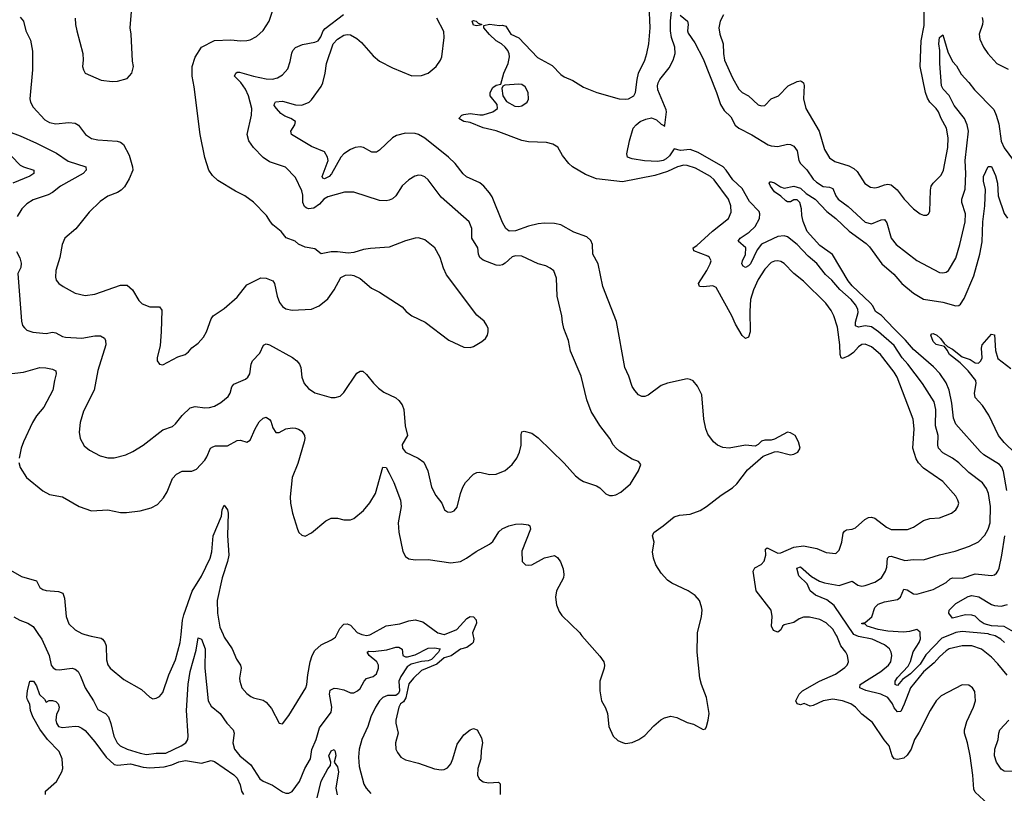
# Model space of a CAD drawing. Header units: inches. Extents: x 1173000 to 1307049, y 522583 to 678455.
# Tile 202 of 256: x 1201426 to 1207510, y 609017 to 613800. Entities that reach past the tile are written whole.
import ezdxf

# ---------------------------------------------------------------- set-up
doc = ezdxf.new("R2010")
doc.units = ezdxf.units.IN
doc.header["$MEASUREMENT"] = 0
doc.layers.add('B2600', color=7, linetype='Continuous')
doc.layers.add('B2601', color=7, linetype='Continuous')

msp = doc.modelspace()

# ---------------------------------------------------------------- linework, layer by layer
at = {"layer": 'B2600', "color": 5}
for points, elevation in [([(1201542.3, 610000), (1201562.4, 609970), (1201607.6, 609870), (1201620.9, 609810), (1201632.3, 609792.3), (1201650, 609782.4), (1201670, 609780.7), (1201750.2, 609790.2), (1201770, 609784.9), (1201787.2, 609770), (1201802.4, 609742.4), (1201830.1, 609670.1), (1201882.8, 609590), (1201910, 609536.4), (1201955.5, 609510), (1201974.6, 609490), (1201989.2, 609449.2), (1202007, 609370), (1202029.2, 609330), (1202047.7, 609310), (1202090.1, 609290.1), (1202170, 609264.5), (1202210, 609256.6), (1202270, 609264.6), (1202330, 609264.5), (1202423.1, 609310), (1202453.2, 609330), (1202464.3, 609350), (1202468.1, 609371.9), (1202456, 609530), (1202467.8, 609692.2), (1202480.1, 609770), (1202517.1, 609902.9), (1202530, 609978), (1202550, 609970.4), (1202571.4, 609911.4), (1202570.9, 609790), (1202590, 609588.4), (1202610, 609555.8), (1202665.5, 609510), (1202706, 609450), (1202744.9, 609410), (1202752, 609390), (1202743.5, 609330), (1202753.2, 609290), (1202787.2, 609250), (1202854.2, 609194.2), (1202910, 609107.7), (1202930, 609091.4), (1202987.4, 609067.4), (1203050, 609026), (1203070, 609018), (1203090, 609018), (1203110, 609028.4), (1203155.1, 609090), (1203188, 609170), (1203222.3, 609230), (1203231.6, 609288.4), (1203257.8, 609350), (1203278.3, 609421.7), (1203350, 609519.1), (1203355.3, 609550), (1203341.2, 609630), (1203345.2, 609654.8), (1203370, 609666.5), (1203390, 609666), (1203430, 609656.3), (1203470, 609637.8), (1203490, 609638.4), (1203514, 609650), (1203530, 609664.9), (1203554.8, 609710), (1203570, 609726.3), (1203610, 609740.3), (1203630, 609755.8), (1203643, 609790), (1203643, 609810), (1203632.8, 609830), (1203586, 609870), (1203574.3, 609890), (1203583.9, 609896.1), (1203610, 609894.2), (1203695.8, 609904.2), (1203750, 609920.2), (1203770, 609921.7), (1203788.8, 609908.8), (1203794.6, 609870), (1203810, 609861.7), (1203822, 609862), (1203870, 609872.5), (1203950, 609913.8), (1203990, 609917.6), (1204024, 609910), (1204014.5, 609890), (1203970, 609844.5), (1203950, 609836.4), (1203908.3, 609831.7), (1203844.4, 609815.6), (1203820.2, 609799.8), (1203781.4, 609738.6), (1203768.8, 609710), (1203772.1, 609650), (1203766.5, 609633.5), (1203750, 609622.5), (1203698.3, 609621.7), (1203670, 609610.3), (1203650.4, 609590), (1203623.9, 609550), (1203596.9, 609490), (1203577.2, 609430), (1203540.4, 609350), (1203523.2, 609290), (1203519.8, 609239.8), (1203523.1, 609183.1), (1203553.2, 609073.2), (1203566.5, 609050), (1203595.8, 609015.8)], 960), ([(1201829.5, 610000), (1201868.1, 609988.1), (1201930, 609975.8), (1201938, 609970), (1201952.6, 609952.6), (1201961.1, 609930), (1201962.3, 609842.3), (1201971.2, 609811.2), (1201985.7, 609790), (1202070, 609720.3), (1202178.6, 609658.5), (1202230, 609611), (1202250, 609602), (1202270, 609604.7), (1202290, 609616), (1202310, 609641), (1202347.8, 609750), (1202390, 609841.6), (1202417.8, 609950), (1202423.1, 610000)], 980), ([(1202682.8, 610000), (1202690, 609983.1), (1202739.6, 609910), (1202766.7, 609846.7), (1202790.3, 609810), (1202795.6, 609790), (1202784.9, 609730), (1202786, 609710), (1202798.7, 609670), (1202830, 609634.9), (1202855.1, 609615.1), (1202870, 609606.7), (1202930, 609593.4), (1202950, 609580.4), (1202981.6, 609541.6), (1203030, 609451.3), (1203050, 609446), (1203090, 609497.3), (1203193.5, 609670), (1203201, 609690), (1203207, 609750), (1203222, 609830), (1203234.1, 609870), (1203250, 609900.2), (1203290, 609935.5), (1203353.4, 609966.6), (1203376.8, 609983.2), (1203385.8, 610000)], 980), ([(1203540.4, 610000), (1203550, 609996.1), (1203570, 609993), (1203590, 609997.4), (1203594.7, 610000)], 980), ([(1204226.8, 610000), (1204232.9, 609970), (1204227.6, 609950), (1204219.2, 609940.8), (1204190, 609918.8), (1204150, 609909.1), (1204092.3, 609867.7), (1204050, 609855.4), (1204004.7, 609815.2), (1203910, 609776.7), (1203859.2, 609730), (1203830, 609695.1), (1203812.6, 609607.4), (1203798.2, 609581.8), (1203780.3, 609570), (1203768.9, 609550), (1203750.3, 609470), (1203750.4, 609450), (1203765.7, 609390), (1203748.5, 609328.5), (1203750.4, 609290.4), (1203760.7, 609270), (1203781.7, 609241.7), (1203810, 609223.8), (1203890, 609204.4), (1203989.1, 609169.1), (1204030, 609163.2), (1204050, 609165.2), (1204070, 609175.2), (1204090, 609200.3), (1204103.5, 609230), (1204130, 609322), (1204170, 609379.3), (1204210, 609410.4), (1204230, 609417.1), (1204254, 609410), (1204279.9, 609359.9), (1204286.4, 609330), (1204277.4, 609282.6), (1204274.7, 609230), (1204257.6, 609170), (1204255.3, 609130), (1204266, 609106), (1204290, 609088.4), (1204322.6, 609082.6), (1204385.8, 609085.8), (1204395.3, 609075.3), (1204395.3, 609010)], 980), ([(1204049.1, 610000), (1204050, 609999.8), (1204050.6, 610000)], 980), ([(1204892.8, 610000), (1204898.8, 609990), (1205010, 609866), (1205035.3, 609830), (1205040.3, 609810), (1205037.6, 609790), (1205010.4, 609710), (1205010.4, 609650.4), (1205020.7, 609590), (1205045.2, 609545.2), (1205057.3, 609510), (1205066, 609430), (1205093, 609370), (1205123.1, 609343.1), (1205150, 609330.4), (1205170, 609326), (1205210, 609330.4), (1205251, 609349), (1205290, 609374.9), (1205345.2, 609434.8), (1205388.4, 609471.6), (1205410, 609483.8), (1205450, 609493.4), (1205486.2, 609486.2), (1205550, 609456), (1205590, 609444), (1205650, 609411), (1205663.1, 609416.9), (1205669.3, 609430.7), (1205681.2, 609470), (1205686, 609510), (1205669.6, 609610), (1205639.7, 609690), (1205629.7, 609729.7), (1205612.1, 609890), (1205615.2, 610000)], 1020), ([(1207409.6, 608950), (1207330, 609025.1), (1207322.6, 609042.6), (1207316, 609130), (1207299.3, 609250), (1207283.1, 609330), (1207264.7, 609390), (1207263.9, 609410), (1207278.2, 609461.8), (1207319.7, 609550), (1207333, 609590), (1207327.3, 609647.3), (1207313.2, 609670), (1207290, 609686), (1207250, 609687.3), (1207119.9, 609620.1), (1207090, 609589.6), (1207051.7, 609528.3), (1206984.7, 609395.3), (1206954.5, 609350), (1206934.3, 609290), (1206910, 609252.1), (1206890, 609234.8), (1206850, 609226.6), (1206830, 609229.7), (1206818, 609250), (1206799.2, 609310), (1206767.1, 609347.1), (1206694.8, 609454.8), (1206630, 609506.2), (1206589.8, 609549.8), (1206561.3, 609570), (1206509.5, 609590), (1206450, 609599.9), (1206390, 609588.4), (1206330, 609559.7), (1206310, 609555.6), (1206273.2, 609573.2), (1206250, 609564.8), (1206229.7, 609570), (1206221.2, 609590), (1206242, 609630), (1206263.2, 609650), (1206368.4, 609711.6), (1206466.4, 609753.6), (1206524.1, 609795.9), (1206538.7, 609810), (1206546.6, 609830), (1206540.3, 609870), (1206531.7, 609890), (1206499.8, 609930), (1206476.3, 609990), (1206470, 610000)], 980), ([(1207528.7, 609748.7), (1207470, 609818.4), (1207430, 609858.9), (1207370, 609908.7), (1207310, 609929.1), (1207250, 609929.8), (1207170, 609909.9), (1207150, 609899.1), (1207110, 609862), (1207077.1, 609822.9), (1207010, 609767.5), (1206929.5, 609670), (1206892, 609568), (1206870, 609523.6), (1206850, 609521.3), (1206830, 609545.4), (1206818.8, 609570), (1206790, 609610.6), (1206748.2, 609630), (1206653.7, 609653.7), (1206616.9, 609670), (1206620.5, 609690), (1206746.8, 609770), (1206794, 609810), (1206809.8, 609830), (1206815.5, 609870), (1206811.6, 609890), (1206801.4, 609910), (1206770, 609934.9), (1206693.7, 609970), (1206610, 609985.9), (1206579.8, 609999.8), (1206579.7, 610000)], 960), ([(1207180.9, 610000), (1207123.4, 609976.6), (1207025.7, 609874.3), (1206990, 609814.8), (1206930, 609755.4), (1206880.1, 609719.9), (1206850, 609683.4), (1206844.9, 609684.9), (1206835.6, 609690), (1206835.8, 609710), (1206850, 609733), (1206915.7, 609804.3), (1206930, 609833), (1206947.4, 609892.6), (1206983.4, 609950), (1206991.5, 609971.5), (1206990.5, 610000)], 940), ([(1207510.7, 609950), (1207488.7, 609970), (1207452.6, 609990), (1207417.6, 610000)], 940), ([(1201585.2, 609010), (1201586, 609030), (1201654.5, 609090), (1201686.6, 609150), (1201692.4, 609170), (1201689.6, 609230), (1201670, 609275.1), (1201598.3, 609350), (1201550, 609414), (1201508.2, 609490), (1201494, 609530), (1201489.3, 609569.3), (1201474.9, 609594.9), (1201471.1, 609611.1), (1201474.2, 609650), (1201489.9, 609710.1), (1201512.4, 609710), (1201530, 609681.6), (1201548.4, 609628.4), (1201578.7, 609598.7), (1201590, 609581), (1201609.2, 609590.8), (1201630, 609591), (1201650, 609584.7), (1201664.7, 609570), (1201670.7, 609550), (1201666.8, 609530), (1201654, 609506), (1201650.3, 609470), (1201654.6, 609450), (1201667, 609430), (1201690, 609424), (1201770, 609433.2), (1201790, 609430.1), (1201810, 609420.2), (1201830, 609404.7), (1201890, 609335.9), (1201960.9, 609240.9), (1202010, 609196.4), (1202030.7, 609190.7), (1202110, 609199.4), (1202190, 609178), (1202230, 609174.8), (1202318.6, 609181.4), (1202366, 609194), (1202410, 609212.2), (1202450, 609220.8), (1202550, 609203), (1202610, 609220.4), (1202630, 609214.9), (1202750, 609131.1), (1202769.2, 609110), (1202788.6, 609070), (1202797.7, 609030), (1202810.1, 609010.1)], 940), ([(1207570, 609151.7), (1207510, 609155.2), (1207490, 609167.2), (1207462.1, 609210), (1207449.3, 609250), (1207452.5, 609290), (1207472.1, 609350), (1207475.9, 609390), (1207483.1, 609410), (1207537.2, 609470)], 960), ([(1203263.4, 608990), (1203290, 609091.7), (1203330, 609167.6), (1203347.2, 609190), (1203348.4, 609210), (1203337.2, 609250), (1203350, 609278.9), (1203370, 609287.3), (1203376.5, 609276.5), (1203379.6, 609250), (1203370.4, 609210), (1203390, 609180.5), (1203397, 609150), (1203379.5, 609050), (1203387.9, 609007.9)], 940)]:
    msp.add_lwpolyline(points, dxfattribs=dict(at, elevation=elevation))
at = {"layer": 'B2601', "color": 5}
for points, elevation in [([(1205775.6, 613830), (1205755, 613790), (1205745.8, 613750), (1205752.9, 613710), (1205772.7, 613650), (1205774.6, 613590), (1205782, 613550), (1205830, 613440.4), (1205870.3, 613370), (1205890, 613348.9), (1205930.3, 613330), (1205990, 613273.1), (1206010, 613266.7), (1206030, 613268.4), (1206069.6, 613310), (1206114.7, 613330), (1206175.1, 613390), (1206230, 613418.3), (1206250, 613422), (1206258.7, 613418.7), (1206270.2, 613410.2), (1206273.3, 613393.3), (1206270.2, 613310), (1206283.2, 613250), (1206365.8, 613110), (1206398.2, 612998.2), (1206430, 612945.5), (1206463, 612923), (1206550, 612896.1), (1206580.4, 612880.4), (1206600.7, 612860.7), (1206647.7, 612787.7), (1206684.1, 612764.1), (1206710, 612760.3), (1206730, 612763.6), (1206770, 612779.6), (1206790, 612782.7), (1206810, 612778.3), (1206848.3, 612748.3), (1206891.5, 612690), (1206950, 612630.4), (1206990, 612599.1), (1207010, 612590.7), (1207029.3, 612590.7), (1207040.9, 612599.1), (1207050, 612614), (1207053.2, 612746.8), (1207058, 612770), (1207069.6, 612790), (1207120.8, 612839.2), (1207135.1, 612870), (1207160.2, 613010), (1207164.1, 613070), (1207153.2, 613130), (1207120.2, 613190), (1207104, 613230), (1207089.8, 613250), (1207049.6, 613289.6), (1207034.7, 613314.7), (1207022.7, 613350), (1206989.2, 613510), (1206997.3, 613670), (1207015.5, 613764.5), (1207015, 613935)], 980), ([(1201430, 613816), (1201450, 613791.3), (1201465.3, 613730), (1201493.5, 613673.5), (1201504.8, 613604.8), (1201504.5, 613490), (1201489, 613310), (1201493.4, 613290), (1201510, 613259.3), (1201581.1, 613181.1), (1201610, 613163.6), (1201650, 613155.5), (1201730, 613164.9), (1201770, 613161.1), (1201790, 613148.5), (1201832.9, 613090), (1201870, 613064.7), (1201910, 613056.6), (1202029.3, 613049.3), (1202050, 613043.1), (1202068.2, 613028.2), (1202102, 612962), (1202124, 612890), (1202124.9, 612870), (1202103.7, 612816.3), (1202073, 612767), (1202053.8, 612746.2), (1202030, 612732.4), (1201970.2, 612709.8), (1201924.2, 612675.8), (1201855.8, 612610), (1201773.7, 612506.3), (1201706, 612450), (1201688.7, 612410), (1201675.3, 612330), (1201649.1, 612250), (1201648, 612208), (1201652.7, 612190), (1201668, 612170), (1201695.5, 612150), (1201770, 612108.9), (1201830, 612095.6), (1201890, 612102.3), (1202050, 612159.5), (1202090, 612158.4), (1202122.4, 612130), (1202163.4, 612063.4), (1202183.4, 612043.4), (1202230, 612025.3), (1202290, 612024.9), (1202304.1, 612004.1), (1202301.1, 611870), (1202294.4, 611785.6), (1202274.8, 611710), (1202276, 611690), (1202290, 611671.3), (1202310, 611666), (1202404.4, 611715.6), (1202449.6, 611730.4), (1202470, 611747.3), (1202489.7, 611770.3), (1202530, 611799.1), (1202562.3, 611837.7), (1202579.6, 611870), (1202609.5, 611950), (1202622.7, 611970), (1202690, 612014.9), (1202770, 612084.4), (1202830, 612160.5), (1202915.3, 612204.7), (1202950, 612202.6), (1202990, 612185.5), (1203001.3, 612170), (1203017.6, 612090), (1203031.8, 612051.8), (1203050, 612027.7), (1203070, 612013), (1203110, 612003.8), (1203230, 612010.5), (1203277.2, 612030), (1203330, 612074), (1203370, 612130.8), (1203410, 612206), (1203440.2, 612219.8), (1203470, 612222.8), (1203490, 612218.8), (1203530, 612199.1), (1203600.3, 612140.3), (1203650, 612114.9), (1203790, 612024), (1203814.9, 611994.9), (1203848.7, 611968.7), (1203930.8, 611930), (1204078, 611818), (1204170, 611776.4), (1204210, 611772.7), (1204230, 611779.3), (1204282.7, 611810), (1204303.7, 611830), (1204316, 611850), (1204321.2, 611870), (1204321.2, 611890), (1204313.2, 611910), (1204295.9, 611935.9), (1204250, 611973.2), (1204062.5, 612222.5), (1204044.2, 612264.2), (1204024.2, 612330), (1203991.3, 612390), (1203930, 612438), (1203890, 612452), (1203870, 612449.7), (1203810, 612432.6), (1203710, 612393), (1203593.8, 612386.2), (1203550, 612379.6), (1203490, 612360.7), (1203455.5, 612355.5), (1203390, 612365.1), (1203350, 612365.1), (1203290, 612352.7), (1203250, 612382.7), (1203190, 612394.5), (1203150, 612412.3), (1203128.7, 612430), (1203072.3, 612452.3), (1203041.2, 612490), (1202991.2, 612531.2), (1202975.1, 612550), (1202952.3, 612590), (1202870, 612671.6), (1202818, 612710), (1202759.8, 612739.8), (1202650, 612806.6), (1202617.1, 612837.1), (1202594, 612870), (1202570, 612948.7), (1202542, 613090), (1202505.2, 613385.2), (1202491.5, 613450), (1202491.2, 613510), (1202510, 613567.3), (1202550, 613630.4), (1202630, 613672.2), (1202730, 613676), (1202790, 613668.8), (1202830, 613672), (1202850, 613675.3), (1202890, 613695.3), (1202930, 613734), (1202968.6, 613790), (1203008.2, 613911.8)], 1060), ([(1206470, 610000), (1206450, 610031.8), (1206410, 610070.9), (1206370, 610092), (1206306.8, 610106.8), (1206270, 610106.4), (1206243.5, 610096.5), (1206210, 610074), (1206150, 610058.4), (1206140.6, 610050), (1206130, 610028.3), (1206110, 610012.8), (1206083.5, 610023.5), (1206071.2, 610050), (1206075.1, 610110), (1206068.7, 610150), (1205976.4, 610270), (1205958.3, 610390), (1205968.7, 610411.3), (1206008.7, 610431.3), (1206027.1, 610452.9), (1206037.4, 610490), (1206033.6, 610526.4), (1206044.9, 610535.1), (1206110, 610500.9), (1206130, 610503.7), (1206210, 610538.9), (1206270, 610546.3), (1206350.8, 610530), (1206410, 610505.3), (1206470, 610500.5), (1206490, 610521), (1206506.4, 610570), (1206514.9, 610625.1), (1206522.6, 610637.4), (1206534.7, 610645.3), (1206570, 610650.4), (1206590, 610659.5), (1206647.6, 610710), (1206670, 610721.7), (1206690, 610723.6), (1206710, 610718.3), (1206781.9, 610661.9), (1206810, 610648.3), (1206911.7, 610648.3), (1206950, 610662.7), (1207010, 610704.7), (1207050, 610715.5), (1207110, 610720.3), (1207182.9, 610750), (1207209.6, 610770), (1207223.5, 610790), (1207228.2, 610810), (1207223.1, 610830), (1207210, 610854.7), (1207130, 610944), (1207010, 611027.3), (1206980.3, 611060.3), (1206965, 611085), (1206943.9, 611150), (1206954, 611270), (1206947.1, 611330), (1206848.3, 611590), (1206830, 611621.5), (1206745.7, 611730), (1206690, 611777), (1206650, 611793.8), (1206630, 611792.2), (1206610, 611778.2), (1206578.1, 611741.9), (1206550, 611721.6), (1206510, 611705.7), (1206502.6, 611710), (1206495, 611730), (1206493.9, 611790), (1206478.5, 611898.5), (1206457.7, 611970), (1206441.2, 612001.2), (1206408.2, 612048.2), (1206270, 612183.8), (1206210.4, 612230.4), (1206150, 612292.7), (1206130, 612305.3), (1206110, 612309.8), (1206090, 612307.9), (1206070, 612297.8), (1206030, 612257.6), (1205990, 612194), (1205959.8, 612130), (1205942.5, 612070), (1205937.3, 611997.3), (1205939.1, 611870), (1205930, 611837.2), (1205911.9, 611828.1), (1205890, 611846.6), (1205850, 611918.3), (1205827.2, 611970), (1205730, 612144.5), (1205710, 612154.8), (1205652.1, 612147.9), (1205626.6, 612150), (1205619.8, 612170), (1205673, 612250), (1205693.3, 612290), (1205698.2, 612310), (1205688.3, 612330), (1205677.3, 612337.3), (1205592, 612370), (1205588.4, 612390), (1205610, 612403.9), (1205708.1, 612491.9), (1205806.9, 612570), (1205823.1, 612610), (1205819.8, 612650), (1205805, 612690), (1205716.5, 612810), (1205694.6, 612830), (1205602.1, 612882.1), (1205550, 612899.4), (1205530, 612900.9), (1205491.5, 612890), (1205430, 612861.1), (1205350, 612836.6), (1205150, 612797), (1204990, 612815.4), (1204922.3, 612842.3), (1204843, 612890), (1204820.4, 612910), (1204780.9, 612960.9), (1204750.8, 613010.8), (1204721.2, 613030), (1204681.5, 613041.5), (1204570, 613045.4), (1204530, 613053.7), (1204370, 613113), (1204290, 613132.1), (1204210, 613163.4), (1204169.6, 613170), (1204140.7, 613190), (1204158.9, 613210), (1204170, 613213.8), (1204210, 613219.8), (1204270, 613210.9), (1204290, 613212.6), (1204349.5, 613230), (1204378.4, 613250), (1204376.3, 613276.3), (1204333.2, 613330), (1204333.2, 613350), (1204350, 613381), (1204370, 613394.8), (1204399, 613401), (1204417.2, 613470), (1204443.8, 613530), (1204453.1, 613570), (1204450.9, 613589.1), (1204442.8, 613610), (1204425.6, 613630), (1204402.7, 613650), (1204369.5, 613669.5), (1204328.3, 613708.3), (1204294.8, 613750), (1204295.1, 613764.9), (1204330, 613771.4), (1204390, 613763.5), (1204410, 613766), (1204430, 613759.5), (1204461.3, 613710), (1204510, 613687.1), (1204625.7, 613565.7), (1204716.6, 613516.6), (1204770, 613461.1), (1204790, 613446.7), (1204843.6, 613423.6), (1204910, 613381.8), (1204992.7, 613350), (1205130, 613310.9), (1205170, 613307.8), (1205189, 613311), (1205221.1, 613330), (1205232.3, 613350), (1205240.7, 613430), (1205250.4, 613470), (1205288.5, 613550), (1205301.6, 613590), (1205313.3, 613650), (1205322.8, 613750), (1205316, 613890)], 980), ([(1206579.7, 610000), (1206458, 610178), (1206413.1, 610213.1), (1206343, 610243), (1206309.9, 610269.9), (1206291.7, 610311.7), (1206240.9, 610360.9), (1206228.4, 610410), (1206250, 610418), (1206318.1, 610358.1), (1206369.1, 610329.1), (1206398.4, 610318.4), (1206490, 610301.1), (1206570, 610328.4), (1206604.1, 610304.1), (1206630, 610298.8), (1206650, 610301.5), (1206710, 610322.7), (1206750.5, 610349.5), (1206776.3, 610390), (1206783.7, 610416.3), (1206788.4, 610471.6), (1206798.8, 610481.2), (1206810, 610484.3), (1206896.4, 610456.4), (1206950, 610463.2), (1207010, 610460.7), (1207110, 610491.5), (1207206.7, 610513.3), (1207294.5, 610545.5), (1207350, 610572.9), (1207390, 610614), (1207411.2, 610650), (1207421.8, 610690), (1207424.3, 610790), (1207413.4, 610870), (1207401, 610901), (1207376.3, 610936.3), (1207290, 611001.4), (1207230, 611060.6), (1207190, 611089.1), (1207130, 611121.5), (1207103.8, 611150), (1207098.9, 611170), (1207101.4, 611230), (1207085.9, 611290), (1207087.3, 611390), (1207076.6, 611436.6), (1207004, 611550), (1206914.4, 611670), (1206878.3, 611710), (1206830, 611786.6), (1206733.1, 611870), (1206690, 611900.1), (1206650, 611906.6), (1206610, 611899.3), (1206590, 611907.3), (1206591, 611930), (1206606.6, 611990), (1206604.7, 612010), (1206590, 612036.5), (1206563.4, 612070), (1206492.9, 612132.9), (1206444, 612190), (1206405.3, 612225.3), (1206351.6, 612291.6), (1206297.6, 612337.6), (1206229.8, 612410), (1206170, 612457.7), (1206150, 612464.3), (1206110, 612460.2), (1206010, 612412.6), (1205982.5, 612377.5), (1205941.1, 612290), (1205930, 612277.3), (1205910, 612267.1), (1205896.4, 612276.4), (1205889.1, 612290), (1205891.9, 612310), (1205911.9, 612348.1), (1205912.7, 612390), (1205864.8, 612430), (1205878, 612450), (1205933.6, 612486.4), (1205970, 612521.9), (1205997.1, 612570), (1206000.2, 612600.2), (1205994.5, 612614.5), (1205936.7, 612676.7), (1205890, 612756.5), (1205833.4, 612810), (1205792.3, 612870), (1205772.1, 612890), (1205618.2, 612978.2), (1205570, 612997.4), (1205510, 612991.1), (1205470, 613000.7), (1205441.2, 612958.8), (1205420.4, 612939.6), (1205401.3, 612930), (1205370, 612923.1), (1205287.7, 612927.7), (1205210, 612939.8), (1205182.9, 612950), (1205177.6, 612970), (1205193.6, 613050), (1205216.3, 613130), (1205235.1, 613150), (1205261.1, 613170), (1205294.3, 613185.7), (1205330, 613193.5), (1205361.8, 613181.8), (1205390, 613153.6), (1205406.7, 613146.7), (1205410, 613140.5), (1205413.2, 613146.8), (1205423.6, 613230), (1205421.6, 613241.6), (1205370, 613366), (1205367.7, 613390), (1205371.2, 613410), (1205382.6, 613430), (1205438.7, 613501.3), (1205463.5, 613550), (1205476.4, 613590), (1205474.8, 613630), (1205454.1, 613690), (1205448.4, 613730), (1205446.8, 613793.2), (1205455.3, 613870)], 960), ([(1201406.6, 612366.6), (1201426.9, 612326.9), (1201435.7, 612295.7), (1201433.1, 612266.9), (1201415.6, 612230), (1201436.5, 611936.5), (1201444.4, 611910), (1201455.1, 611895.1), (1201470, 611880.7), (1201508.5, 611868.5), (1201590, 611860.3), (1201630, 611868.1), (1201650, 611863.9), (1201690, 611841.2), (1201710, 611836.9), (1201810, 611830.2), (1201890, 611845.2), (1201925.1, 611845.1), (1201950, 611830.6), (1201956.9, 611816.9), (1201958, 611790), (1201909.3, 611630.7), (1201885.5, 611510), (1201820.7, 611379.3), (1201799, 611310), (1201794.3, 611250), (1201800.3, 611210), (1201825.4, 611165.4), (1201858.2, 611138.2), (1201924.2, 611104.2), (1201970, 611090.3), (1202010, 611091.6), (1202081.2, 611110), (1202126, 611130), (1202189.3, 611170), (1202310, 611264.4), (1202370, 611284.4), (1202390, 611302.4), (1202430, 611352.2), (1202480.5, 611399.5), (1202510, 611407.9), (1202570, 611399.6), (1202598.2, 611401.8), (1202630, 611410.3), (1202670, 611433.7), (1202714.7, 611470), (1202726.6, 611490), (1202736.9, 611530), (1202750, 611546), (1202822, 611578), (1202837, 611590), (1202847.6, 611610), (1202856.9, 611670), (1202865.1, 611690), (1202910, 611739.1), (1202932.9, 611787.1), (1202950, 611795.8), (1202970, 611790.3), (1203111.4, 611711.4), (1203139.6, 611690), (1203155.5, 611670), (1203163.5, 611650), (1203170.2, 611590), (1203184, 611550), (1203210, 611519.5), (1203250, 611493.1), (1203350, 611463.7), (1203376.6, 611463.4), (1203406.6, 611473.4), (1203430, 611495.5), (1203510, 611614), (1203530, 611627.3), (1203547.1, 611627.1), (1203570, 611607.3), (1203612.7, 611552.7), (1203642.7, 611522.7), (1203677.2, 611497.2), (1203750, 611461.3), (1203770, 611446), (1203790, 611418), (1203799.1, 611390), (1203807.4, 611290), (1203823.1, 611230), (1203790, 611173.6), (1203792, 611150), (1203810, 611126.8), (1203888.5, 611090), (1203923.7, 611063.7), (1203948.8, 611010), (1203970.5, 610910), (1203998, 610858), (1204034, 610810), (1204050.6, 610770.6), (1204070, 610757.3), (1204090, 610756.3), (1204110, 610763), (1204130, 610786.8), (1204149.7, 610870), (1204164, 610910), (1204181.6, 610938.4), (1204230, 610990.4), (1204250, 611001.1), (1204270, 611003.6), (1204330, 610988.8), (1204370, 610990.4), (1204426.3, 611013.7), (1204469.7, 611050.3), (1204498.4, 611090), (1204513.9, 611126.1), (1204524.7, 611170), (1204524.2, 611235.8), (1204530, 611251), (1204544.1, 611255.9), (1204590, 611243), (1204630, 611214.9), (1204790, 611059.1), (1204859.9, 610979.9), (1204890, 610956.3), (1204910, 610944.9), (1204990, 610918.8), (1205010, 610906.8), (1205048.7, 610868.7), (1205070, 610859.1), (1205090, 610858), (1205110, 610863), (1205140.1, 610879.9), (1205200.9, 610930), (1205249.2, 611010), (1205264, 611050), (1205249.3, 611069.3), (1205210, 611082.7), (1205132.3, 611132.3), (1205112, 611150), (1205092.6, 611172.6), (1205073.3, 611210), (1205010, 611291.8), (1204957.6, 611377.6), (1204931.1, 611450), (1204896.3, 611596.3), (1204829.7, 611750), (1204816.6, 611816.6), (1204789.4, 611890.6), (1204779.5, 611930), (1204777, 611970), (1204748.2, 612090), (1204742.8, 612202.8), (1204726.5, 612246.5), (1204704.4, 612264.4), (1204677.4, 612277.4), (1204630, 612291.2), (1204530, 612337.2), (1204490, 612339.8), (1204470, 612333.3), (1204426.1, 612293.9), (1204410, 612283.5), (1204390, 612279.8), (1204370, 612283.1), (1204290, 612312.9), (1204268.7, 612330), (1204260.3, 612350), (1204257.1, 612390), (1204219.3, 612450), (1204219.7, 612510), (1204203.6, 612550), (1204030, 612703), (1203949.4, 612810), (1203930, 612829.4), (1203910, 612837), (1203890, 612838), (1203867.9, 612832.1), (1203831.3, 612810), (1203790, 612773.2), (1203750.4, 612710), (1203730, 612693), (1203710, 612684), (1203690, 612679.7), (1203650, 612683.1), (1203490, 612734.3), (1203432.9, 612732.9), (1203330, 612705.4), (1203305.3, 612690), (1203279.6, 612660.4), (1203244.6, 612635.4), (1203210, 612630.8), (1203196.4, 612636.4), (1203185.9, 612645.9), (1203176.7, 612670), (1203176, 612716), (1203170, 612741.6), (1203130, 612823.7), (1203068.2, 612888.2), (1202970, 612922), (1202930, 612948.4), (1202871.1, 613010), (1202843, 613050), (1202831.2, 613090), (1202859.2, 613210), (1202861.7, 613250), (1202839.3, 613330), (1202821.4, 613370), (1202791.8, 613411.8), (1202753.8, 613450), (1202761.8, 613470), (1202770, 613475.3), (1202785, 613475), (1202870.6, 613450), (1202950, 613433.4), (1202988.4, 613431.6), (1203019.1, 613440.9), (1203050, 613459.1), (1203083.5, 613496.5), (1203097.8, 613542.2), (1203107, 613593), (1203114.3, 613610), (1203130, 613628.5), (1203173.2, 613646.8), (1203250, 613661.1), (1203270, 613669.2), (1203286.6, 613693.3), (1203301.9, 613730), (1203314.5, 613745.5), (1203427.6, 613832.4)], 1040), ([(1201768.2, 613810), (1201770.4, 613770), (1201779.3, 613730), (1201816.3, 613590), (1201819.1, 613550), (1201814.8, 613510), (1201821, 613490), (1201831.3, 613470), (1201930, 613426.8), (1201996.9, 613416.9), (1202030, 613419.1), (1202090, 613437.3), (1202119, 613470), (1202129.3, 613510), (1202123.3, 613543.3), (1202115.1, 613710), (1202108.5, 613750), (1202118, 613850)], 1080), ([(1205615.2, 610000), (1205615.4, 610010), (1205639.7, 610110), (1205643, 610150), (1205639.7, 610170), (1205626, 610210), (1205600.8, 610240.8), (1205557, 610270), (1205455.8, 610315.8), (1205430, 610334.3), (1205390, 610377.6), (1205357.7, 610430), (1205341.7, 610470), (1205336.9, 610510), (1205346.6, 610570), (1205336.3, 610610), (1205344.2, 610630), (1205402.4, 610670), (1205470, 610727), (1205503.1, 610736.9), (1205570, 610743.2), (1205630, 610764.7), (1205669.6, 610790), (1205759.6, 610860.4), (1205830, 610904.9), (1205856.9, 610930), (1205923.6, 611016.4), (1206019.3, 611100.7), (1206090, 611128), (1206109.5, 611130.5), (1206190, 611110.6), (1206210, 611114), (1206234.2, 611125.8), (1206248.9, 611151.1), (1206239.3, 611190), (1206217.2, 611230), (1206190, 611246), (1206170, 611249.3), (1206090, 611206), (1206070, 611200.7), (1206030, 611201.3), (1206010, 611193.6), (1205990, 611172.7), (1205970, 611162.7), (1205910, 611169.4), (1205810, 611151), (1205770, 611155.6), (1205738.4, 611170), (1205713, 611190), (1205678.3, 611238.3), (1205666.4, 611270), (1205653.5, 611330), (1205640.9, 611480.9), (1205613.9, 611533.9), (1205586.9, 611566.9), (1205570, 611576.2), (1205550, 611579.7), (1205430, 611552.8), (1205390, 611538), (1205310, 611477.7), (1205290, 611471.1), (1205270, 611471.2), (1205250, 611480.5), (1205226.6, 611506.6), (1205211.5, 611531.5), (1205190, 611596), (1205165.1, 611650), (1205114.5, 611934.5), (1205029.8, 612149.8), (1204999.8, 612290), (1204968.7, 612350), (1204966.6, 612410), (1204954.8, 612434.8), (1204930, 612458), (1204850, 612486.2), (1204770, 612531.9), (1204730, 612540.8), (1204670, 612542.8), (1204630, 612537.7), (1204570, 612523.7), (1204490, 612494.1), (1204450, 612493.1), (1204429.2, 612509.2), (1204410, 612546), (1204345.4, 612705.4), (1204329.9, 612729.9), (1204293.7, 612770), (1204270, 612790.8), (1204187.7, 612827.7), (1204166.9, 612846.9), (1204118, 612910), (1204075.6, 612950), (1203930, 613067.3), (1203890, 613089.8), (1203870, 613095.4), (1203810, 613098.8), (1203755.5, 613084.5), (1203728.9, 613070), (1203650, 612994.2), (1203630, 612981.5), (1203601.8, 612981.8), (1203550.6, 613010.6), (1203530, 613014.2), (1203499.1, 613010), (1203470, 612997.9), (1203430, 612971.3), (1203410, 612949.2), (1203352.7, 612847.3), (1203337.7, 612830), (1203310, 612816.5), (1203300.4, 612820.4), (1203296.1, 612830), (1203331.6, 612930), (1203327.7, 612950), (1203310, 612982.2), (1203230, 613016.5), (1203106.3, 613090), (1203102, 613110), (1203127.3, 613150), (1203130.8, 613170), (1203102.6, 613190), (1203064.1, 613204.1), (1203040.4, 613220.4), (1203012.5, 613250), (1202999.7, 613270), (1203000.8, 613279.2), (1203007.6, 613292.4), (1203050, 613296.9), (1203130, 613274.4), (1203169.1, 613270.9), (1203214.3, 613290), (1203230, 613303.6), (1203290, 613387.6), (1203300.2, 613410), (1203314, 613470), (1203321.4, 613530), (1203363.6, 613650), (1203390, 613680.2), (1203430, 613704.2), (1203450, 613708.6), (1203470, 613705.5), (1203510, 613683.5), (1203539, 613659), (1203610, 613575.9), (1203650, 613543), (1203730, 613501.7), (1203850, 613453.6), (1203910, 613454), (1203950, 613469.1), (1203999.1, 613510), (1204027.2, 613550), (1204035.1, 613570), (1204048.4, 613690), (1204047.1, 613727.1), (1204003.7, 613810)], 1020), ([(1205507.1, 613827.1), (1205552.2, 613790), (1205555.8, 613770), (1205552.1, 613730), (1205556.4, 613716.4), (1205597, 613657), (1205650, 613557), (1205732.1, 613350), (1205756.3, 613276.3), (1205779.4, 613239.4), (1205820.3, 613200.3), (1205847.8, 613147.8), (1205870, 613128.8), (1205950, 613088.8), (1206050, 613026.7), (1206070, 613019.8), (1206110, 613015.2), (1206170, 613030.3), (1206190, 613027.4), (1206210, 613017), (1206229.2, 612989.2), (1206240.5, 612930), (1206250.2, 612910), (1206290, 612870.9), (1206330, 612814.6), (1206350, 612794.6), (1206390, 612769.6), (1206430, 612764.5), (1206450, 612756.9), (1206469.5, 612710), (1206483, 612690), (1206544.4, 612644.4), (1206650, 612548.6), (1206690, 612537.1), (1206750, 612563.2), (1206770, 612564.6), (1206784.3, 612544.3), (1206810.1, 612450.1), (1206840.9, 612410), (1206970, 612310.2), (1207110, 612236), (1207130, 612234.3), (1207150, 612238.9), (1207165.6, 612250), (1207210, 612326), (1207235.4, 612410), (1207269, 612550), (1207270, 612599), (1207248.2, 612670), (1207248.2, 612690), (1207267.3, 612752.7), (1207271.4, 612850), (1207268.1, 612930), (1207289.3, 613110), (1207281.2, 613150), (1207263.6, 613190), (1207199.5, 613270), (1207170.3, 613330.3), (1207131.8, 613370), (1207122.6, 613390), (1207112.6, 613530), (1207112.3, 613610), (1207105.3, 613650), (1207110, 613690.4), (1207130, 613705.5), (1207160.9, 613600.9), (1207190, 613541.1), (1207213.9, 613513.9), (1207242.7, 613462.7), (1207290, 613412.2), (1207325.5, 613365.5), (1207445.2, 613245.2), (1207460.5, 613210), (1207475.9, 613155.9), (1207490, 613048.8), (1207510, 613007.9), (1207567.3, 612930)], 960), ([(1207374.3, 613814.3), (1207378.4, 613790), (1207374.7, 613770), (1207354, 613710), (1207358.8, 613678.8), (1207381.3, 613630), (1207407.6, 613590), (1207464.2, 613530), (1207533.9, 613493.9)], 980), ([(1201300.5, 613130), (1201430, 613081.8), (1201530, 613037), (1201654.4, 612974.4), (1201725, 612925), (1201834, 612890), (1201837, 612870), (1201818, 612850), (1201678, 612770), (1201630, 612732.1), (1201602.7, 612717.3), (1201510, 612686.2), (1201470, 612662), (1201440.3, 612630), (1201410, 612582.9)], 1040), ([(1201376.3, 612956.3), (1201430, 612900.7), (1201449.6, 612889.6), (1201514, 612870), (1201513.4, 612850), (1201490, 612833.1), (1201384, 612790)], 1020), ([(1207525.6, 610890), (1207506.1, 611006.1), (1207493.8, 611033.8), (1207479.7, 611050), (1207384, 611110), (1207360.4, 611130), (1207210, 611299.2), (1207196, 611336), (1207185.5, 611430), (1207168.9, 611510), (1207150, 611554.4), (1207112.2, 611612.2), (1207073.5, 611653.5), (1206950, 611761.5), (1206899.5, 611819.5), (1206826.5, 611890), (1206751.6, 611971.6), (1206715, 611995), (1206698.1, 612030), (1206680.9, 612050), (1206570, 612154.6), (1206544.7, 612184.7), (1206449.1, 612349.1), (1206370, 612403.2), (1206292.7, 612490), (1206267.1, 612552.9), (1206258.3, 612590), (1206257.4, 612630), (1206246.6, 612670), (1206230, 612685.4), (1206210, 612686.2), (1206190, 612674.2), (1206170, 612673.5), (1206159.6, 612679.6), (1206130, 612708.9), (1206090, 612736.3), (1206066, 612770), (1206058, 612790), (1206062.7, 612797.3), (1206070, 612798.4), (1206090, 612792), (1206126.5, 612766.5), (1206150, 612759), (1206210, 612771.3), (1206250, 612758.8), (1206285.3, 612725.3), (1206341.5, 612690), (1206413.6, 612613.6), (1206470, 612571.8), (1206552.3, 612492.3), (1206656.5, 612416.5), (1206676.5, 612396.5), (1206753.8, 612290), (1206826.7, 612226.7), (1206876.8, 612170), (1206950, 612108.9), (1207010, 612073), (1207130, 612054.4), (1207210, 612030.2), (1207230, 612033.8), (1207238.8, 612041.2), (1207262.8, 612077.2), (1207322.6, 612217.4), (1207359.4, 612350), (1207373.4, 612426.6), (1207376.6, 612550), (1207390.6, 612649.4), (1207394.4, 612750), (1207381.7, 612801.7), (1207382.1, 612830), (1207410, 612892), (1207430, 612892), (1207455.8, 612835.8), (1207468.6, 612790), (1207473, 612710), (1207510, 612602.4), (1207530, 612573.4)], 940), ([(1207578.8, 611118.8), (1207510, 611185.3), (1207474.5, 611230), (1207414.3, 611354.3), (1207374.9, 611414.9), (1207330, 611464), (1207325.1, 611490), (1207337, 611550), (1207335.1, 611570), (1207286.6, 611630), (1207237.6, 611677.6), (1207171.6, 611730), (1207157.6, 611757.6), (1207139.6, 611779.6), (1207090, 611792.8), (1207071.3, 611810), (1207055.6, 611850), (1207062.4, 611857.6), (1207070, 611860.3), (1207093.4, 611850), (1207116.5, 611830), (1207138, 611798), (1207158.8, 611778.8), (1207190, 611763), (1207250, 611714.9), (1207299.9, 611699.9), (1207330, 611678.8), (1207350, 611677.3), (1207365.2, 611690), (1207373, 611710), (1207369, 611770), (1207374, 611790), (1207430, 611856), (1207450, 611852), (1207455.6, 611755.6), (1207470, 611706), (1207550, 611644.4)], 920), ([(1201250, 611598.4), (1201450, 611621), (1201550, 611649.4), (1201588, 611648), (1201630, 611639), (1201650.2, 611630), (1201652.6, 611610), (1201640.7, 611570), (1201631.1, 611510), (1201575.7, 611404.3), (1201530.3, 611350), (1201504.6, 611310), (1201449.2, 611190), (1201435.3, 611150), (1201422.6, 611090)], 1020), ([(1201422, 611062), (1201430, 611031), (1201468.4, 610970), (1201570, 610888.2), (1201610, 610864.9), (1201690, 610850.3), (1201794, 610790), (1201870, 610764.4), (1201970.2, 610770.2), (1202050, 610752.7), (1202087.2, 610752.8), (1202170, 610764), (1202238.3, 610781.7), (1202277.5, 610802.5), (1202315.8, 610844.2), (1202338.4, 610881.6), (1202370, 610963.8), (1202394.7, 610990), (1202430, 611008.4), (1202490, 611008.1), (1202518.7, 611021.3), (1202570, 611075.8), (1202583.4, 611096.6), (1202606, 611150), (1202619.8, 611160.2), (1202635.2, 611164.8), (1202710, 611166.3), (1202770, 611198), (1202790, 611199.5), (1202830, 611188.9), (1202850, 611199.5), (1202880.6, 611270), (1202906.8, 611313.2), (1202930, 611337.4), (1202950, 611342.4), (1202969, 611329), (1202977.1, 611317.1), (1202990, 611276), (1203010, 611248.2), (1203030, 611248), (1203070, 611270.4), (1203110, 611276), (1203130, 611274.3), (1203150, 611268.7), (1203170, 611255.3), (1203185.3, 611230), (1203188.5, 611210), (1203184.9, 611190), (1203144.1, 611055.9), (1203110.3, 610970), (1203097, 610850), (1203099.3, 610810), (1203112.7, 610750), (1203142.4, 610650), (1203150.7, 610630), (1203170, 610613.4), (1203190, 610607.7), (1203230, 610627.7), (1203318.9, 610701.1), (1203350, 610718), (1203390, 610718.4), (1203430, 610707.2), (1203470, 610708.7), (1203490, 610717), (1203550, 610765.5), (1203590, 610813.4), (1203624.5, 610870), (1203670, 611033.4), (1203690, 611030.5), (1203710, 610996.3), (1203738.7, 610938.7), (1203779.1, 610830), (1203783.9, 610790), (1203764.2, 610690), (1203770, 610632), (1203793.1, 610513.1), (1203810, 610480.7), (1203830, 610466), (1203870, 610461.1), (1203950, 610463.2), (1204090, 610442.8), (1204149.2, 610450), (1204187.6, 610470), (1204247.3, 610512.7), (1204330, 610557.4), (1204350, 610573.7), (1204387.2, 610632.8), (1204408, 610652), (1204449, 610671), (1204490, 610682), (1204524.2, 610684.2), (1204570, 610677.1), (1204579.1, 610670), (1204583.1, 610650), (1204530, 610514), (1204530.7, 610450.7), (1204550.7, 610430.7), (1204570, 610427.3), (1204590, 610430.7), (1204670, 610472.7), (1204730, 610486.8), (1204750, 610476), (1204768.3, 610448.3), (1204784.7, 610404.7), (1204788.4, 610370), (1204786, 610350), (1204743.1, 610270), (1204737, 610230), (1204742.5, 610182.5), (1204760.5, 610140.5), (1204776.7, 610116.7), (1204886.8, 610010), (1204892.8, 610000)], 1020), ([(1202423.1, 610000), (1202432.3, 610087.7), (1202440, 610120), (1202492.6, 610267.4), (1202550, 610358.8), (1202604.1, 610470), (1202613.6, 610510), (1202622.5, 610610), (1202673.8, 610730), (1202677.4, 610770), (1202690, 610799.3), (1202710, 610770.8), (1202715.1, 610750), (1202711.3, 610611.3), (1202719.6, 610490), (1202711.1, 610450), (1202678, 610350), (1202646.6, 610210), (1202648.3, 610130), (1202664, 610044), (1202682.8, 610000)], 980), ([(1206990.5, 610000), (1206990, 610012.7), (1206970, 610029.6), (1206923.4, 610016.6), (1206887.1, 610012.9), (1206790, 610019.2), (1206729.7, 610030), (1206662.7, 610050), (1206650, 610062.7), (1206630, 610066), (1206629.6, 610070), (1206650, 610072.7), (1206691.3, 610108.7), (1206710, 610166.4), (1206730, 610186.7), (1206770, 610202), (1206850, 610215.2), (1206869.2, 610230.8), (1206890, 610278.5), (1206910, 610276), (1206950, 610250.2), (1206970, 610248), (1207070, 610277.8), (1207150, 610320.2), (1207175.9, 610344.1), (1207189.9, 610350.1), (1207251.7, 610348.3), (1207330, 610374.7), (1207430, 610363.2), (1207450, 610367.6), (1207461.6, 610378.4), (1207471, 610390), (1207478, 610410), (1207495.3, 610490), (1207512.6, 610610)], 940), ([(1201370, 610396.5), (1201437.4, 610357.4), (1201530, 610331.8), (1201550.3, 610290), (1201570, 610276.5), (1201590, 610271.1), (1201665.3, 610265.3), (1201693.6, 610253.6), (1201704, 610224), (1201713.7, 610110), (1201730, 610065.3), (1201770, 610028.9), (1201810, 610006), (1201829.5, 610000)], 980), ([(1207596, 610000), (1207508.9, 610048.9), (1207430, 610053.4), (1207385.8, 610065.8), (1207360.8, 610080.8), (1207330, 610112.8), (1207310, 610118.4), (1207270, 610120.1), (1207190, 610099.7), (1207167.3, 610130), (1207169.6, 610150), (1207210, 610191.1), (1207286.4, 610233.6), (1207310, 610240.7), (1207352.6, 610232.6), (1207430, 610185.1), (1207450, 610179.2), (1207490, 610173.6), (1207530, 610184.3)], 920), ([(1201390, 610107.9), (1201427.2, 610087.2), (1201476.3, 610070), (1201509.2, 610049.2), (1201542.3, 610000)], 960), ([(1203594.7, 610000), (1203690, 610052.8), (1203775.8, 610064.2), (1203830, 610083.9), (1203870.1, 610090.1), (1203917.6, 610077.6), (1204010, 610010.2), (1204049.1, 610000)], 980), ([(1204050.6, 610000), (1204126.6, 610030), (1204190, 610097.6), (1204210, 610110.1), (1204230, 610107.6), (1204246.7, 610090), (1204248, 610070), (1204224.8, 610010), (1204226.8, 610000)], 980), ([(1203385.8, 610000), (1203404.7, 610035.3), (1203430, 610063.2), (1203450, 610065.5), (1203470, 610057.3), (1203511.8, 610011.8), (1203540.4, 610000)], 980), ([(1207417.6, 610000), (1207410, 610002.2), (1207250, 610017.3), (1207210, 610011.8), (1207180.9, 610000)], 940)]:
    msp.add_lwpolyline(points, dxfattribs=dict(at, elevation=elevation))
at = {"layer": 'B2601', "color": 5, "elevation": 980}
for points in [[(1204250, 613760.9), (1204230, 613765.3), (1204222.6, 613790), (1204230, 613793.9), (1204247.3, 613790), (1204259.4, 613779.4), (1204282.8, 613770), (1204270, 613765.1)], [(1204510, 613401.6), (1204424, 613396), (1204410.7, 613389.3), (1204405.4, 613374.6), (1204412, 613330), (1204434.3, 613294.3), (1204484.7, 613264.7), (1204510, 613262.8), (1204530, 613267.7), (1204562, 613290), (1204571.1, 613308.9), (1204569, 613350), (1204550, 613385.3), (1204530, 613398.4)]]:
    msp.add_lwpolyline(points, close=True, dxfattribs=at)

doc.saveas('drawing.dxf')
